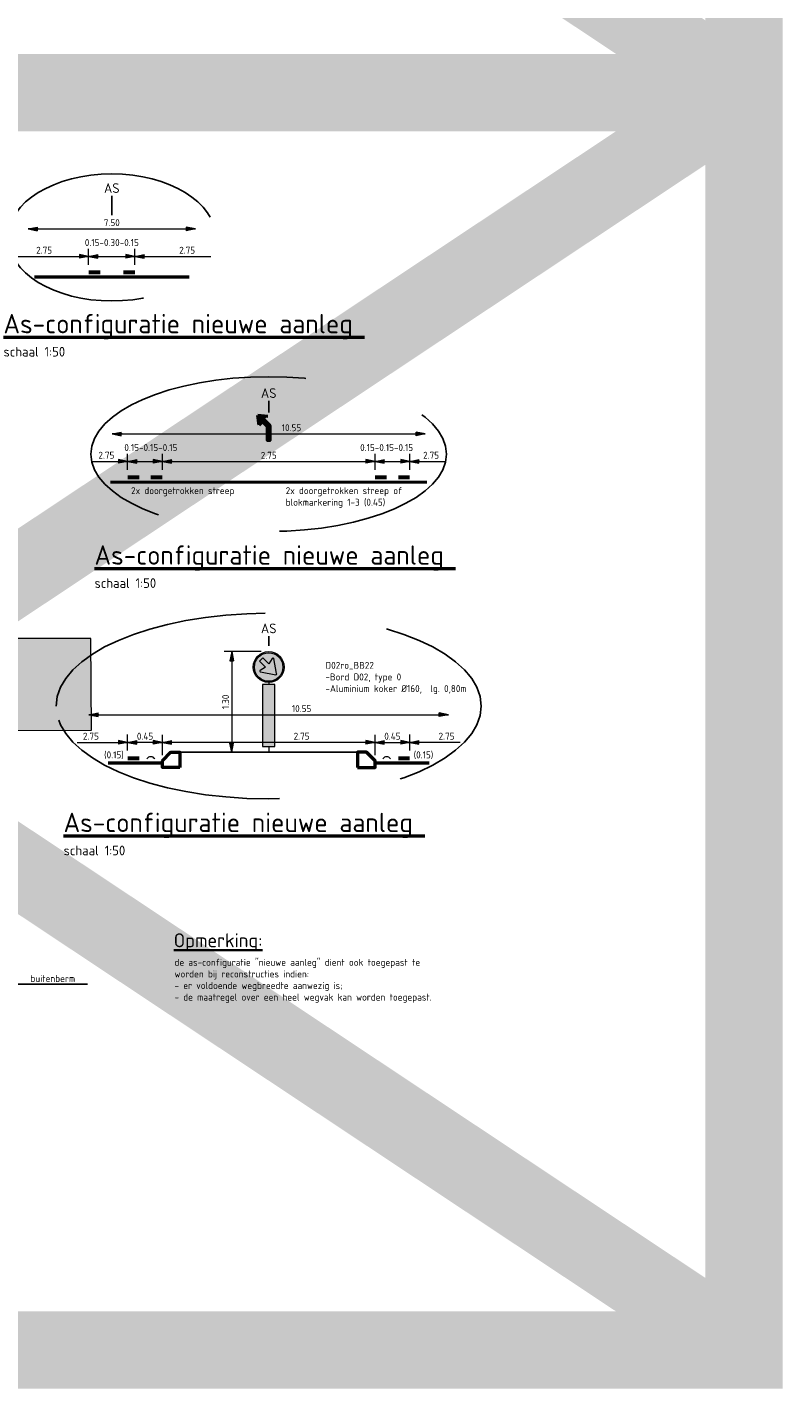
# Model space of a CAD drawing. Header units: metres. Extents: x -699 to 2316, y -1199 to 781.
# Tile 241 of 256: x 39 to 48, y -8 to 10. Entities that reach past the tile are written whole.
import ezdxf
from ezdxf.enums import TextEntityAlignment as Align

# ---------------------------------------------------------------- set-up
doc = ezdxf.new("R2010")
doc.units = ezdxf.units.M
doc.header["$PDMODE"] = 1
doc.linetypes.add('HIDDEN2', pattern=[4.7625, 3.175, -1.5875])
for name, color, linetype, lineweight in [('B-WE-AM-AS_WEG-GD', 10, 'Continuous', 25), ('B-WE-GW-BERM-GD', 90, 'Continuous', 25), ('B-WE-VW-VERKEERSTEKEN_BORD-GD', 252, 'Continuous', 18), ('N-WE-VH-VERHARDING-GD', 252, 'Continuous', 50), ('N-WE-VV-MARKERING-GD', 170, 'Continuous', 50), ('X-XX-AL-M', 7, 'Continuous', 18), ('X-XX-AL-T18', 10, 'Continuous', 18), ('X-XX-AL-T25', 7, 'Continuous', 25), ('X-XX-AL-T35', 50, 'Continuous', 35), ('X-XX-AL-T50', 130, 'Continuous', 50)]:
    doc.layers.add(name, color=color, linetype=linetype, lineweight=lineweight)
for name, color, linetype, lineweight, true_color in [('N-WA-VW-VERKEERSTEKEN_BLAUW', 7, 'Continuous', 5, 0x005b8c), ('N-WA-VW-VERKEERSTEKEN_GEEL', 7, 'Continuous', 5, 0xf7b500), ('N-WA-VW-VERKEERSTEKEN_WIT', 7, 'Continuous', 5, 0xf1f0ea)]:
    doc.layers.add(name, color=color, linetype=linetype, lineweight=lineweight, true_color=true_color)
doc.layers.add('X-XX-AL-TEKENBLAD_VIEWPORT-G', color=7, linetype='Continuous', lineweight=18, plot=False)
doc.styles.add('NLCS-ISO', font='NLCS-ISO.ttf')
doc.styles.add('NLCS-ISO Standaard', font='NLCS-ISO.ttf')
doc.dimstyles.new('NLCS-T18-Pijl-ANNOTATIVE-A', dxfattribs={"dimtxt": 1.8, "dimasz": 1.35, "dimexe": 2, "dimexo": 2, "dimgap": 0.7, "dimtad": 1, "dimlfac": -1, "dimzin": 0, "dimdsep": 46, "dimtxsty": 'NLCS-ISO Standaard', "dimblk": 'Pijl', "dimblk1": 'Pijl', "dimblk2": 'Pijl', "dimcen": 2.5, "dimdle": 2, "dimclrd": 256, "dimclre": 256, "dimclrt": 256, "dimadec": 0, "dimazin": 0, "dimtfac": 1, "dimtofl": 0, "dimtmove": 0, "dimatfit": 3, "dimldrblk": 'Pijl', "dimfxl": 1, "dimtolj": 1, "dimtzin": 0, "dimlwd": 18, "dimlwe": 18, "dimarcsym": 0})

# ---------------------------------------------------------------- blocks, each defined once
blk = doc.blocks.new('Pijl')
h = blk.add_hatch(color=256)
h.paths.add_polyline_path([(0, 0), (-1.75, 0.35), (-1.75, 0)])
h.paths.add_polyline_path([(-1.75, 0), (-1.75, -0.35), (0, 0)])
for p, q in [((-1.9, 0), (0, 0)), ((0, 0), (-1.75, 0.35)), ((-1.75, 0.35), (-1.75, -0.35)), ((0, 0), (-1.75, -0.35))]:
    blk.add_line(p, q)
blk = doc.blocks.new('*D1460')
at = {"layer": 'Defpoints', "color": 0, "transparency": 16777216}
for p in [(40.072, 6.707), (39.472, 6.501), (40.072, 6.501)]:
    blk.add_point(p, dxfattribs=at)
at = {"layer": 'X-XX-AL-M', "lineweight": 18, "transparency": 16777216}
for p, q in [((39.472, 6.601), (39.472, 6.807)), ((39.539, 6.707), (40.004, 6.707)), ((40.072, 6.601), (40.072, 6.807))]:
    blk.add_line(p, q, dxfattribs=at)
at = {"layer": 'X-XX-AL-M', "lineweight": 18, "transparency": 16777216, "xscale": 0.0675, "yscale": 0.0675, "zscale": 0.0675, "rotation": 180}
blk.add_blockref('Pijl', (39.472, 6.707), dxfattribs=at)
at = {"layer": 'X-XX-AL-M', "lineweight": 18, "transparency": 16777216, "xscale": 0.0675, "yscale": 0.0675, "zscale": 0.0675}
blk.add_blockref('Pijl', (40.072, 6.707), dxfattribs=at)
at = {"layer": 'X-XX-AL-M', "color": 10, "transparency": 16777216, "insert": (39.772, 6.887), "char_height": 0.09, "attachment_point": 5, "style": 'NLCS-ISO Standaard'}
blk.add_mtext('\\A1;0.15-0.30-0.15', dxfattribs=at)
blk = doc.blocks.new('*D1461')
at = {"layer": 'Defpoints', "color": 0, "transparency": 16777216}
for p in [(43.177, 4.057), (40.427, 3.851), (43.177, 3.851)]:
    blk.add_point(p, dxfattribs=at)
at = {"layer": 'X-XX-AL-M', "lineweight": 18, "transparency": 16777216}
for p, q in [((40.427, 3.951), (40.427, 4.157)), ((40.494, 4.057), (43.109, 4.057)), ((43.177, 3.951), (43.177, 4.157))]:
    blk.add_line(p, q, dxfattribs=at)
at = {"layer": 'X-XX-AL-M', "lineweight": 18, "transparency": 16777216, "xscale": 0.0675, "yscale": 0.0675, "zscale": 0.0675, "rotation": 180}
blk.add_blockref('Pijl', (40.427, 4.057), dxfattribs=at)
at = {"layer": 'X-XX-AL-M', "lineweight": 18, "transparency": 16777216, "xscale": 0.0675, "yscale": 0.0675, "zscale": 0.0675}
blk.add_blockref('Pijl', (43.177, 4.057), dxfattribs=at)
at = {"layer": 'X-XX-AL-M', "color": 10, "transparency": 16777216, "insert": (41.802, 4.137), "char_height": 0.09, "attachment_point": 5, "style": 'NLCS-ISO Standaard'}
blk.add_mtext('\\A1;2.75', dxfattribs=at)
blk = doc.blocks.new('*D1462')
at = {"layer": 'Defpoints', "color": 0, "transparency": 16777216}
for p in [(40.427, 4.057), (39.977, 3.851), (40.427, 3.851)]:
    blk.add_point(p, dxfattribs=at)
at = {"layer": 'X-XX-AL-M', "lineweight": 18, "transparency": 16777216}
for p, q in [((39.977, 3.951), (39.977, 4.157)), ((40.044, 4.057), (40.359, 4.057)), ((40.427, 3.951), (40.427, 4.157))]:
    blk.add_line(p, q, dxfattribs=at)
at = {"layer": 'X-XX-AL-M', "lineweight": 18, "transparency": 16777216, "xscale": 0.0675, "yscale": 0.0675, "zscale": 0.0675, "rotation": 180}
blk.add_blockref('Pijl', (39.977, 4.057), dxfattribs=at)
at = {"layer": 'X-XX-AL-M', "lineweight": 18, "transparency": 16777216, "xscale": 0.0675, "yscale": 0.0675, "zscale": 0.0675}
blk.add_blockref('Pijl', (40.427, 4.057), dxfattribs=at)
at = {"layer": 'X-XX-AL-M', "color": 10, "transparency": 16777216, "insert": (40.277, 4.237), "char_height": 0.09, "attachment_point": 5, "style": 'NLCS-ISO Standaard'}
blk.add_mtext('\\A1;0.15-0.15-0.15', dxfattribs=at)
blk = doc.blocks.new('*D1463')
at = {"layer": 'Defpoints', "color": 0, "transparency": 16777216}
for p in [(43.627, 4.057), (43.177, 3.851), (43.627, 3.851)]:
    blk.add_point(p, dxfattribs=at)
at = {"layer": 'X-XX-AL-M', "lineweight": 18, "transparency": 16777216}
for p, q in [((43.177, 3.951), (43.177, 4.157)), ((43.244, 4.057), (43.559, 4.057)), ((43.627, 3.951), (43.627, 4.157))]:
    blk.add_line(p, q, dxfattribs=at)
at = {"layer": 'X-XX-AL-M', "lineweight": 18, "transparency": 16777216, "xscale": 0.0675, "yscale": 0.0675, "zscale": 0.0675, "rotation": 180}
blk.add_blockref('Pijl', (43.177, 4.057), dxfattribs=at)
at = {"layer": 'X-XX-AL-M', "lineweight": 18, "transparency": 16777216, "xscale": 0.0675, "yscale": 0.0675, "zscale": 0.0675}
blk.add_blockref('Pijl', (43.627, 4.057), dxfattribs=at)
at = {"layer": 'X-XX-AL-M', "color": 10, "transparency": 16777216, "insert": (43.327, 4.237), "char_height": 0.09, "attachment_point": 5, "style": 'NLCS-ISO Standaard'}
blk.add_mtext('\\A1;0.15-0.15-0.15', dxfattribs=at)
blk = doc.blocks.new('D02 (op zuil)')
at = {"layer": 'N-WA-VW-VERKEERSTEKEN_BLAUW'}
h = blk.add_hatch(color=256, dxfattribs=at)
h.paths.add_polyline_path([(-0.276, 0.3, 1), (0.276, 0.3, 1)])
h.paths.add_polyline_path([(0.154, 0.173, -0.653244), (0.139, 0.152), (-0.158, 0.205, -0.691604), (-0.164, 0.235), (-0.06, 0.3), (-0.177, 0.417), (-0.112, 0.482), (0.005, 0.365), (0.07, 0.469, -0.688336), (0.1, 0.464)], flags=16)
at = {"layer": 'N-WA-VW-VERKEERSTEKEN_WIT'}
h = blk.add_hatch(color=256, dxfattribs=at)
h.paths.add_polyline_path([(-0.3, 0.3, 1), (0.3, 0.3, 1)])
h.paths.add_polyline_path([(0.276, 0.3, -1), (-0.276, 0.3, -1)], flags=16)
h.paths.add_polyline_path([(-0.177, 0.417), (-0.112, 0.482), (0.005, 0.365), (0.07, 0.469, -0.688336), (0.1, 0.464), (0.154, 0.173, -0.653244), (0.139, 0.152), (-0.158, 0.205, -0.691604), (-0.164, 0.235), (-0.06, 0.3)], flags=0)
at = {"layer": 'N-WA-VW-VERKEERSTEKEN_BLAUW'}
blk.add_lwpolyline([(-0.112, 0.482), (-0.177, 0.417), (-0.06, 0.3), (-0.164, 0.235, 0.681015), (-0.158, 0.205), (0.139, 0.152, 0.653244), (0.154, 0.173), (0.1, 0.464, 0.688336), (0.07, 0.469), (0.005, 0.365), (-0.112, 0.482)], format="xyb", dxfattribs=at)
for radius in [0.3, 0.276]:
    blk.add_circle((0, 0.3), radius, dxfattribs=at)
blk = doc.blocks.new('RWS-band_115_225x200')
blk.add_lwpolyline([(0.225, -0.09), (0, -0.09), (0, 0), (0.11, 0.11), (0.225, 0.11)], close=True)
blk = doc.blocks.new('*D1464')
at = {"layer": 'Defpoints', "color": 0, "transparency": 16777216}
for p in [(40.427, 0.426), (40.427, 0.16), (43.177, 0.16)]:
    blk.add_point(p, dxfattribs=at)
at = {"layer": 'X-XX-AL-M', "lineweight": 18, "transparency": 16777216}
for p, q in [((40.427, 0.26), (40.427, 0.526)), ((43.109, 0.426), (40.494, 0.426)), ((43.177, 0.26), (43.177, 0.526))]:
    blk.add_line(p, q, dxfattribs=at)
at = {"layer": 'X-XX-AL-M', "lineweight": 18, "transparency": 16777216, "xscale": 0.0675, "yscale": 0.0675, "zscale": 0.0675, "rotation": 180}
blk.add_blockref('Pijl', (40.427, 0.426), dxfattribs=at)
at = {"layer": 'X-XX-AL-M', "lineweight": 18, "transparency": 16777216, "xscale": 0.0675, "yscale": 0.0675, "zscale": 0.0675}
blk.add_blockref('Pijl', (43.177, 0.426), dxfattribs=at)
at = {"layer": 'X-XX-AL-M', "color": 10, "transparency": 16777216, "insert": (42.227, 0.506), "char_height": 0.09, "attachment_point": 5, "style": 'NLCS-ISO Standaard'}
blk.add_mtext('\\A1;2.75', dxfattribs=at)
blk = doc.blocks.new('*D1465')
at = {"layer": 'Defpoints', "color": 0, "transparency": 16777216}
for p in [(43.627, 0.426), (43.627, 0.22), (43.177, 0.16)]:
    blk.add_point(p, dxfattribs=at)
at = {"layer": 'X-XX-AL-M', "lineweight": 18, "transparency": 16777216}
for p, q in [((43.177, 0.26), (43.177, 0.526)), ((43.244, 0.426), (43.559, 0.426)), ((43.627, 0.32), (43.627, 0.526))]:
    blk.add_line(p, q, dxfattribs=at)
at = {"layer": 'X-XX-AL-M', "lineweight": 18, "transparency": 16777216, "xscale": 0.0675, "yscale": 0.0675, "zscale": 0.0675, "rotation": 180}
blk.add_blockref('Pijl', (43.177, 0.426), dxfattribs=at)
at = {"layer": 'X-XX-AL-M', "lineweight": 18, "transparency": 16777216, "xscale": 0.0675, "yscale": 0.0675, "zscale": 0.0675}
blk.add_blockref('Pijl', (43.627, 0.426), dxfattribs=at)
at = {"layer": 'X-XX-AL-M', "color": 10, "transparency": 16777216, "insert": (43.402, 0.506), "char_height": 0.09, "attachment_point": 5, "style": 'NLCS-ISO Standaard'}
blk.add_mtext('\\A1;0.45', dxfattribs=at)
blk = doc.blocks.new('*D1466')
at = {"layer": 'Defpoints', "color": 0, "transparency": 16777216}
for p in [(39.977, 0.426), (39.977, 0.22), (40.427, 0.16)]:
    blk.add_point(p, dxfattribs=at)
at = {"layer": 'X-XX-AL-M', "lineweight": 18, "transparency": 16777216}
for p, q in [((39.977, 0.32), (39.977, 0.526)), ((40.359, 0.426), (40.044, 0.426)), ((40.427, 0.26), (40.427, 0.526))]:
    blk.add_line(p, q, dxfattribs=at)
at = {"layer": 'X-XX-AL-M', "lineweight": 18, "transparency": 16777216, "xscale": 0.0675, "yscale": 0.0675, "zscale": 0.0675, "rotation": 180}
blk.add_blockref('Pijl', (39.977, 0.426), dxfattribs=at)
at = {"layer": 'X-XX-AL-M', "lineweight": 18, "transparency": 16777216, "xscale": 0.0675, "yscale": 0.0675, "zscale": 0.0675}
blk.add_blockref('Pijl', (40.427, 0.426), dxfattribs=at)
at = {"layer": 'X-XX-AL-M', "color": 10, "transparency": 16777216, "insert": (40.202, 0.506), "char_height": 0.09, "attachment_point": 5, "style": 'NLCS-ISO Standaard'}
blk.add_mtext('\\A1;0.45', dxfattribs=at)
blk = doc.blocks.new('*D1467')
at = {"layer": 'Defpoints', "color": 0, "transparency": 16777216}
for p in [(41.802, 1.6), (41.324, 0.3), (41.324, 0.3)]:
    blk.add_point(p, dxfattribs=at)
at = {"layer": 'X-XX-AL-M', "lineweight": 18, "transparency": 16777216}
for p, q in [((41.702, 1.6), (41.224, 1.6)), ((41.324, 1.533), (41.324, 0.368))]:
    blk.add_line(p, q, dxfattribs=at)
at = {"layer": 'X-XX-AL-M', "lineweight": 18, "transparency": 16777216, "xscale": 0.0675, "yscale": 0.0675, "zscale": 0.0675}
for p, rotation in [((41.324, 1.6), 90), ((41.324, 0.3), 270)]:
    blk.add_blockref('Pijl', p, dxfattribs=dict(at, rotation=rotation))
at = {"layer": 'X-XX-AL-M', "color": 10, "transparency": 16777216, "insert": (41.244, 0.95), "char_height": 0.09, "attachment_point": 5, "rotation": 90, "style": 'NLCS-ISO Standaard'}
blk.add_mtext('\\A1;1.30', dxfattribs=at)

msp = doc.modelspace()

# ---------------------------------------------------------------- hatches: boundary and pattern name
at = {"layer": 'N-WA-VW-VERKEERSTEKEN_GEEL'}
h = msp.add_hatch(color=256, dxfattribs=at)
h.dxf.hatch_style = 1
h.paths.add_polyline_path([(41.7217, 0.375), (41.8817, 0.375), (41.8817, 1.175), (41.7217, 1.175)])
at = {"layer": 'N-WE-VV-MARKERING-GD'}
msp.add_hatch(color=256, dxfattribs=at).paths.add_polyline_path([(41.7216, 4.5748), (41.744, 4.5971), (41.8175, 4.524), (41.8175, 4.3296), (41.7859, 4.3296), (41.7859, 4.5109)])

# ---------------------------------------------------------------- linework, layer by layer
at = {"linetype": 'HIDDEN2'}
for centre, major_axis, ratio in [((39.7717, 6.9524), (-1.344, 0), 0.6107096), ((41.8017, 4.1524), (-2.3, 0), 0.4347826)]:
    msp.add_ellipse(centre, major_axis=major_axis, ratio=ratio, dxfattribs=at)
at = {"layer": 'B-WE-AM-AS_WEG-GD'}
for p, q in [((39.7717, 7.4911), (39.7717, 7.2413)), ((41.8017, 4.8411), (41.8017, 4.6913)), ((41.8017, 1.7998), (41.8017, 1.6749))]:
    msp.add_line(p, q, dxfattribs=at)
at = {"layer": 'B-WE-GW-BERM-GD'}
msp.add_line((39.4586, -2.6987), (38.4086, -2.6987), dxfattribs=at)
at = {"layer": 'B-WE-VW-VERKEERSTEKEN_BORD-GD'}
for p, q in [((41.8017, 1.2), (41.8017, 1.175)), ((41.8017, 0.375), (41.8017, 0.3))]:
    msp.add_line(p, q, dxfattribs=at)
msp.add_lwpolyline([(41.7217, 0.375), (41.8817, 0.375), (41.8817, 1.175), (41.7217, 1.175)], close=True, dxfattribs=at)
at = {"layer": 'N-WE-VH-VERHARDING-GD', "lineweight": 25}
msp.add_line((40.6517, 0.3), (42.9517, 0.3), dxfattribs=at)
at = {"layer": 'N-WE-VH-VERHARDING-GD', "const_width": 0.04, "flags": 128}
for points in [[(38.7701, 6.4413), (40.7733, 6.4413)], [(39.755, 3.7913), (43.8483, 3.7913)], [(40.4267, 0.16), (39.7239, 0.16)], [(43.8795, 0.16), (43.1767, 0.16)]]:
    msp.add_lwpolyline(points, dxfattribs=at)
at = {"layer": 'N-WE-VV-MARKERING-GD'}
for p, q in [((41.6596, 4.6575), (41.789, 4.6422)), ((41.6778, 4.5309), (41.6596, 4.6575)), ((41.6778, 4.5309), (41.7216, 4.5748))]:
    msp.add_line(p, q, dxfattribs=at)
at = {"layer": 'N-WE-VV-MARKERING-GD', "const_width": 0.05, "flags": 128}
for points in [[(39.4717, 6.5013), (39.6217, 6.5013)], [(39.9217, 6.5013), (40.0717, 6.5013)], [(39.9767, 3.8513), (40.1267, 3.8513)], [(40.2767, 3.8513), (40.4267, 3.8513)], [(43.1767, 3.8513), (43.3267, 3.8513)], [(43.4767, 3.8513), (43.6267, 3.8513)], [(39.9767, 0.22), (40.1267, 0.22)], [(43.4767, 0.22), (43.6267, 0.22)]]:
    msp.add_lwpolyline(points, dxfattribs=at)
at = {"layer": 'N-WE-VV-MARKERING-GD', "flags": 128}
msp.add_lwpolyline([(41.7216, 4.5748), (41.744, 4.5971), (41.8175, 4.524), (41.8175, 4.3296), (41.7859, 4.3296), (41.7859, 4.5109)], close=True, dxfattribs=at)
at = {"layer": 'N-WE-VV-MARKERING-GD', "color": 1, "lineweight": 18, "ltscale": 0.25}
for centre in [(40.2767, 0.185), (43.3267, 0.185)]:
    msp.add_arc(centre, 0.0567, 28.07249, 151.92751, dxfattribs=at)
at = {"layer": 'N-WE-VV-MARKERING-GD'}
msp.add_solid([(41.6596, 4.6575), (41.6778, 4.5309), (41.789, 4.6422)], dxfattribs=at)
at = {"layer": 'X-XX-AL-M', "lineweight": 18}
for p, q in [((38.6902, 7.064), (40.8532, 7.064)), ((38.4889, 6.7075), (39.4042, 6.7075)), ((39.4717, 6.6013), (39.4717, 6.8075)), ((40.0717, 6.6013), (40.0717, 6.8075)), ((40.1392, 6.7075), (41.0545, 6.7075)), ((39.8948, 4.414), (43.7086, 4.414)), ((39.5259, 4.0575), (39.9092, 4.0575)), ((39.9767, 3.9513), (39.9767, 4.1575)), ((43.6267, 3.9513), (43.6267, 4.1575)), ((43.6942, 4.0575), (44.0774, 4.0575)), ((39.5948, 0.7828), (44.0086, 0.7828)), ((39.3231, 0.4263), (39.9092, 0.4263)), ((39.9767, 0.32), (39.9767, 0.5263)), ((43.6267, 0.32), (43.6267, 0.5263)), ((44.2802, 0.4263), (43.6942, 0.4263))]:
    msp.add_line(p, q, dxfattribs=at)
at = {"layer": 'X-XX-AL-TEKENBLAD_VIEWPORT-G'}
for p, q in [((39.5012, 1.7694), (29.3072, 1.7626)), ((39.5082, 0.5832), (39.5012, 1.7694)), ((29.3072, 0.5455), (39.5082, 0.5832))]:
    msp.add_line(p, q, dxfattribs=at)
at = {"layer": 'X-XX-AL-TEKENBLAD_VIEWPORT-G', "color": 3, "const_width": 1}
msp.add_lwpolyline([(23.469, 8.8258), (47.9513, 8.8258), (47.9513, 25.0801), (23.469, 25.0801)], close=True, dxfattribs=at)
msp.add_lwpolyline([(23.469, 25.0801), (47.9513, 8.8258)], dxfattribs=at)
at = {"layer": 'X-XX-AL-TEKENBLAD_VIEWPORT-G'}
msp.add_solid([(29.3072, 1.7626), (29.3072, 0.5455), (39.5012, 1.7694), (39.5082, 0.5832)], dxfattribs=at)

# ---------------------------------------------------------------- block references
at = {"layer": 'B-WE-VW-VERKEERSTEKEN_BORD-GD', "xscale": 0.66666665, "yscale": 0.66666665, "zscale": 0.66666665}
msp.add_blockref('D02 (op zuil)', (41.8017, 1.2), dxfattribs=at)
at = {"layer": 'N-WE-VH-VERHARDING-GD', "lineweight": 25}
msp.add_blockref('RWS-band_115_225x200', (40.4267, 0.19), dxfattribs=at)
at = {"layer": 'N-WE-VH-VERHARDING-GD', "lineweight": 25, "xscale": -1}
msp.add_blockref('RWS-band_115_225x200', (43.1767, 0.19), dxfattribs=at)
at = {"layer": 'X-XX-AL-M', "lineweight": 18, "yscale": 0.0675, "zscale": 0.0675}
for p, xscale in [((38.6902, 7.064), -0.0675), ((40.8532, 7.064), 0.0675), ((39.4717, 6.7075), 0.0675), ((39.9767, 4.0575), 0.0675), ((39.9767, 0.4263), 0.0675)]:
    msp.add_blockref('Pijl', p, dxfattribs=dict(at, xscale=xscale))
at = {"layer": 'X-XX-AL-M', "lineweight": 18, "yscale": 0.0675, "zscale": 0.0675, "rotation": 180}
for p, xscale in [((40.0717, 6.7075), 0.0675), ((39.7767, 4.414), 0.0675), ((43.8267, 4.414), -0.0675), ((43.6267, 4.0575), 0.0675), ((39.4767, 0.7828), 0.0675), ((44.1267, 0.7828), -0.0675), ((43.6267, 0.4263), 0.0675)]:
    msp.add_blockref('Pijl', p, dxfattribs=dict(at, xscale=xscale))

# ---------------------------------------------------------------- texts
at = {"layer": 'X-XX-AL-M', "char_height": 0.09, "attachment_point": 5, "style": 'NLCS-ISO Standaard'}
for s, insert in [('\\A1;7.50', (39.7717, 7.144)), ('\\A1;2.75', (38.8967, 6.7875)), ('\\A1;2.75', (40.7467, 6.7875)), ('\\A1;10.55', (42.0958, 4.494)), ('\\A1;2.75', (39.7017, 4.1375)), ('\\A1;2.75', (43.9017, 4.1375)), ('\\A1;10.55', (42.2267, 0.8628)), ('\\A1;2.75', (39.5017, 0.5063)), ('\\A1;2.75', (44.1017, 0.5063))]:
    msp.add_mtext(s, dxfattribs=dict(at, insert=insert))
at = {"layer": 'X-XX-AL-T18', "style": 'NLCS-ISO Standaard'}
for s, p in [('2x doorgetrokken streep', (40.0211, 3.6351)), ('2x doorgetrokken streep of', (42.0211, 3.6351)), ('blokmarkering 1-3 (0.45)', (42.0211, 3.4851)), ('(0.15)', (43.6767, 0.22))]:
    msp.add_text(s, height=0.09, dxfattribs=at).set_placement(p)
msp.add_text('(0.15)', height=0.09, dxfattribs=at).set_placement((39.9267, 0.22), align=Align.RIGHT)
msp.add_text('buitenberm', height=0.09, dxfattribs=at).set_placement((39.0086, -2.6987), align=Align.BOTTOM_CENTER)
at = {"layer": 'X-XX-AL-T25', "style": 'NLCS-ISO Standaard'}
for p in [(39.7717, 7.4911), (41.8017, 4.8411), (41.8017, 1.7998)]:
    msp.add_text('AS', height=0.125, dxfattribs=at).set_placement(p, align=Align.BOTTOM_CENTER)
at = {"layer": 'X-XX-AL-T25', "style": 'NLCS-ISO'}
for p in [(38.3709, 5.4135), (39.5482, 2.4228), (39.1482, -1.0333)]:
    msp.add_text('schaal 1:50', height=0.125, dxfattribs=at).set_placement(p)
at = {"layer": 'X-XX-AL-T25', "insert": (42.5357, 1.0498), "char_height": 0.09, "attachment_point": 7, "style": 'NLCS-ISO Standaard', "bg_fill": 3, "box_fill_scale": 1.1, "bg_fill_color": 256, "bg_fill_transparency": 0}
msp.add_mtext('D02ro_BB22\\P-Bord D02, type 0\\P-Aluminium koker %%C160,  lg. 0,80m', dxfattribs=at)
at = {"layer": 'X-XX-AL-T35', "style": 'NLCS-ISO'}
msp.add_text('%%UOpmerking:', height=0.18, dxfattribs=at).set_placement((40.573, -2.2218))
at = {"layer": 'X-XX-AL-T50', "style": 'NLCS-ISO'}
for p in [(38.3709, 5.7135), (39.5482, 2.7228), (39.1482, -0.7333)]:
    msp.add_text('%%UAs-configuratie nieuwe aanleg ', height=0.25, dxfattribs=at).set_placement(p)

# ---------------------------------------------------------------- dimensions: what is measured, and where the dimension line sits
at = {"layer": 'X-XX-AL-M'}
for base, p1, p2, text, override, picture, middle in [((40.0717, 6.7075), (39.4717, 6.5013), (40.0717, 6.5013), '0.15-0.30-0.15', {"dimscale": 0.05, "dimclrt": 10, "dimtmove": 1}, '*D1460', (39.7717, 6.8075)), ((40.4267, 4.0575), (39.9767, 3.8513), (40.4267, 3.8513), '0.15-0.15-0.15', {"dimscale": 0.05, "dimclrt": 10, "dimtix": 0, "dimtofl": 0, "dimtmove": 1, "dimatfit": 3}, '*D1462', (40.2767, 4.1575)), ((43.6267, 4.0575), (43.1767, 3.8513), (43.6267, 3.8513), '0.15-0.15-0.15', {"dimscale": 0.05, "dimclrt": 10, "dimtix": 0, "dimtofl": 0, "dimtmove": 1, "dimatfit": 3}, '*D1463', (43.3267, 4.1575))]:
    dim = msp.add_linear_dim(base=base, p1=p1, p2=p2, text=text, dimstyle='NLCS-T18-Pijl-ANNOTATIVE-A', override=override, dxfattribs=at)
    dim.commit()
    dim.dimension.update_dxf_attribs({"geometry": picture, "text_midpoint": middle, "dimtype": 160})
dim = msp.add_linear_dim(base=(43.1767, 4.0575), p1=(40.4267, 3.8513), p2=(43.1767, 3.8513), dimstyle='NLCS-T18-Pijl-ANNOTATIVE-A', override={"dimscale": 0.05, "dimclrt": 10, "dimtix": 0, "dimtofl": 0, "dimtmove": 1, "dimatfit": 3}, dxfattribs=at)
dim.commit()
dim.dimension.update_dxf_attribs({"geometry": '*D1461', "text_midpoint": (41.8017, 4.1375)})
dim = msp.add_linear_dim(base=(41.3238, 0.3), p1=(41.8017, 1.6), p2=(41.3238, 0.3), angle=270, dimstyle='NLCS-T18-Pijl-ANNOTATIVE-A', override={"dimscale": 0.05, "dimclrt": 10, "dimtix": 0, "dimtofl": 0, "dimtmove": 0, "dimatfit": 3}, dxfattribs=at)
dim.commit()
dim.dimension.update_dxf_attribs({"geometry": '*D1467', "text_midpoint": (41.2438, 0.95)})
dim = msp.add_linear_dim(base=(39.9767, 0.4263), p1=(40.4267, 0.16), p2=(39.9767, 0.22), dimstyle='NLCS-T18-Pijl-ANNOTATIVE-A', override={"dimscale": 0.05, "dimclrt": 10}, dxfattribs=at)
dim.commit()
dim.dimension.update_dxf_attribs({"geometry": '*D1466', "text_midpoint": (40.2017, 0.4263), "dimtype": 160})
for base, p2, override, picture, middle in [((40.4267, 0.4263), (40.4267, 0.16), {"dimscale": 0.05, "dimclrt": 10, "dimtix": 0, "dimtofl": 0, "dimtmove": 1, "dimatfit": 3}, '*D1464', (42.2267, 0.4263)), ((43.6267, 0.4263), (43.6267, 0.22), {"dimscale": 0.05, "dimclrt": 10}, '*D1465', (43.4017, 0.4263))]:
    dim = msp.add_linear_dim(base=base, p1=(43.1767, 0.16), p2=p2, angle=180, dimstyle='NLCS-T18-Pijl-ANNOTATIVE-A', override=override, dxfattribs=at)
    dim.commit()
    dim.dimension.update_dxf_attribs({"geometry": picture, "text_midpoint": middle, "dimtype": 160})

# ---------------------------------------------------------------- next in the draw order: linework, layer by layer
at = {"linetype": 'HIDDEN2'}
msp.add_ellipse((41.8017, 0.8961), major_axis=(-2.75, 0), ratio=0.4363636, dxfattribs=at)

# ---------------------------------------------------------------- next in the draw order: texts
at = {"layer": 'X-XX-AL-T25', "insert": (40.583, -2.3718), "char_height": 0.09, "attachment_point": 1, "style": 'NLCS-ISO Standaard', "bg_fill": 2}
msp.add_mtext('de as-configuratie "nieuwe aanleg" dient ook toegepast te\\Pworden bij reconstructies indien:\\P- er voldoende wegbreedte aanwezig is;\\P- de maatregel over een heel wegvak kan worden toegepast.', dxfattribs=at)

# ---------------------------------------------------------------- next in the draw order: linework, layer by layer
at = {"layer": 'X-XX-AL-TEKENBLAD_VIEWPORT-G', "color": 3, "const_width": 1}
msp.add_lwpolyline([(23.469, -7.4286), (47.9513, -7.4286), (47.9513, 8.8258), (23.469, 8.8258)], close=True, dxfattribs=at)
for points in [[(47.9513, 8.8258), (23.469, -7.4286)], [(23.469, 8.8258), (47.9513, -7.4286)]]:
    msp.add_lwpolyline(points, dxfattribs=at)

doc.saveas('drawing.dxf')
